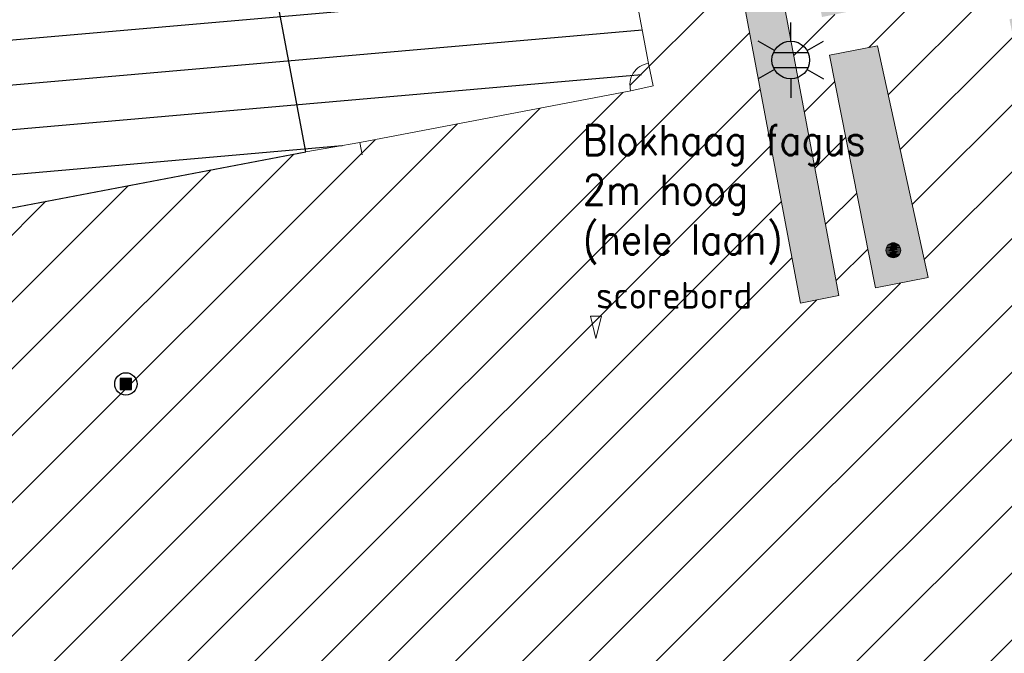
# Model space of a CAD drawing. Header units: metres. Extents: x 102852 to 106916, y 385458 to 392749.
# Tile 34 of 68: x 104610 to 104643, y 386174 to 386196. Entities that reach past the tile are written whole.
import ezdxf
from ezdxf.enums import TextEntityAlignment as Align

# ---------------------------------------------------------------- set-up
doc = ezdxf.new("R2010")
doc.units = ezdxf.units.M
for name, color, linetype, lineweight in [('0-GRAS OM SPORTVELDEN', 2, 'Continuous', 30), ('0-GRAS SPORTVELDEN', 3, 'Continuous', 30), ('0-HAAG', 82, 'Continuous', 30), ('0-VERHARDING', 5, 'Continuous', 30), ('_alg-maatvoering', 7, 'Continuous', 0), ('B-WE-GR-GROND-S', 32, 'Continuous', 30), ('B-WE-GR-STRUIK-G', 90, 'Continuous', 13), ('B-WE-IE-MEUBILAIR_WEGMEUBILAIR-S', 7, 'Continuous', 30), ('B-WE-IE-OV-LICHTMAST-S', 40, 'Continuous', 30), ('B-WE-VH-KANTVERHARDING-G', 60, 'Continuous', 13), ('B-WE-VW-MARKERING_LANGS_STREEP_DOORGETROKKEN-G', 7, 'Continuous', 13), ('Bomen', 84, 'Continuous', 0), ('X-XX-AL-TEKST_ALGEMEEN-T', 1, 'Continuous', 13)]:
    doc.layers.add(name, color=color, linetype=linetype, lineweight=lineweight)
doc.styles.add('arial', font='arial.ttf')
doc.styles.add('NLCS-ISO', font='NLCS-ISO.ttf')
doc.styles.add('NLCS-ISO-M200-T25', font='NLCS-ISO.ttf', dxfattribs={"height": 0.5})

# ---------------------------------------------------------------- blocks, each defined once
blk = doc.blocks.new('B-SIE-WEG_LICHTMAST-SO_2')
at = {"ltscale": 0.1}
for p, q in [((0, 1.266), (0, 2.531)), ((-1.096, 0.633), (-2.192, 1.266)), ((1.096, 0.633), (2.192, 1.266)), ((-1.096, -0.633), (-2.192, -1.266)), ((1.096, -0.633), (2.192, -1.266)), ((0, -1.266), (0, -2.531))]:
    blk.add_line(p, q, dxfattribs=at)
at = {"flags": 128}
for points in [[(-1.163, 0.5), (1.163, 0.5)], [(-1.163, -0.5), (1.163, -0.5)]]:
    blk.add_lwpolyline(points, dxfattribs=at)
at = {"ltscale": 0.1}
blk.add_circle((0, 0), 1.266, dxfattribs=at)
at = {"style": 'NLCS-ISO'}
blk.add_attdef('TYPE', text='', height=1.8, dxfattribs=at).set_placement((0, 2.531), align=Align.BOTTOM_CENTER)
blk = doc.blocks.new('opmerking')
at = {"layer": 'X-XX-AL-TEKST_ALGEMEEN-T'}
for p, q in [((-0.375, 1.5), (0, 0)), ((0.375, 1.5), (-0.375, 1.5)), ((0.375, 1.5), (0, 0))]:
    blk.add_line(p, q, dxfattribs=at)
blk = doc.blocks.new('opmerkingen_1')
at = {"layer": 'B-WE-GR-GROND-S'}
blk.add_blockref('opmerking', (0, 0), dxfattribs=at)
at = {"layer": 'X-XX-AL-TEKST_ALGEMEEN-T', "color": 7, "style": 'NLCS-ISO-M200-T25'}
blk.add_attdef('OPMERKINGEN', (0, 0), '', height=1.8, dxfattribs=at)
blk = doc.blocks.new('SIE-WEG_PAAL_VAST_2')
blk.add_hatch(color=256).paths.add_polyline_path([(-0.375, -0.374), (-0.375, 0.374), (0.373, 0.374), (0.373, -0.374)])
blk.add_circle((0, 0), 0.75)
blk.add_3dface([(0.373, 0.374), (-0.375, 0.374), (-0.375, -0.374), (0.373, -0.374)])
at = {"style": 'NLCS-ISO'}
blk.add_attdef('TYPE', (0, 0), '', height=1.75, dxfattribs=at)
blk = doc.blocks.new('MPOLYGON_510')
at = {"layer": 'Bomen', "flags": 128}
for points in [[(104639.439, 386187.824), (104639.434, 386187.775), (104639.934, 386187.775)], [(104639.453, 386187.871), (104639.439, 386187.824), (104639.929, 386187.824)], [(104639.439, 386187.824), (104639.929, 386187.824), (104639.934, 386187.775)], [(104639.476, 386187.914), (104639.453, 386187.871), (104639.915, 386187.871)], [(104639.453, 386187.871), (104639.915, 386187.871), (104639.929, 386187.824)], [(104639.507, 386187.952), (104639.476, 386187.914), (104639.892, 386187.914)], [(104639.476, 386187.914), (104639.892, 386187.914), (104639.915, 386187.871)], [(104639.545, 386187.983), (104639.507, 386187.952), (104639.861, 386187.952)], [(104639.507, 386187.952), (104639.861, 386187.952), (104639.892, 386187.914)], [(104639.588, 386188.006), (104639.545, 386187.983), (104639.823, 386187.983)], [(104639.545, 386187.983), (104639.823, 386187.983), (104639.861, 386187.952)], [(104639.635, 386188.02), (104639.588, 386188.006), (104639.78, 386188.006)], [(104639.588, 386188.006), (104639.78, 386188.006), (104639.823, 386187.983)], [(104639.684, 386188.025), (104639.635, 386188.02), (104639.733, 386188.02)], [(104639.635, 386188.02), (104639.733, 386188.02), (104639.78, 386188.006)], [(104639.434, 386187.775), (104639.439, 386187.726), (104639.929, 386187.726)], [(104639.434, 386187.775), (104639.934, 386187.775), (104639.929, 386187.726)], [(104639.439, 386187.726), (104639.453, 386187.679), (104639.915, 386187.679)], [(104639.439, 386187.726), (104639.929, 386187.726), (104639.915, 386187.679)], [(104639.453, 386187.679), (104639.476, 386187.636), (104639.892, 386187.636)], [(104639.453, 386187.679), (104639.915, 386187.679), (104639.892, 386187.636)], [(104639.476, 386187.636), (104639.507, 386187.598), (104639.861, 386187.598)], [(104639.476, 386187.636), (104639.892, 386187.636), (104639.861, 386187.598)], [(104639.507, 386187.598), (104639.545, 386187.567), (104639.823, 386187.567)], [(104639.507, 386187.598), (104639.861, 386187.598), (104639.823, 386187.567)], [(104639.545, 386187.567), (104639.588, 386187.544), (104639.78, 386187.544)], [(104639.545, 386187.567), (104639.823, 386187.567), (104639.78, 386187.544)], [(104639.588, 386187.544), (104639.635, 386187.53), (104639.733, 386187.53)], [(104639.588, 386187.544), (104639.78, 386187.544), (104639.733, 386187.53)], [(104639.635, 386187.53), (104639.733, 386187.53), (104639.684, 386187.525)]]:
    blk.add_lwpolyline(points, close=True, dxfattribs=at)
at = {"layer": 'Bomen', "color": 74, "true_color": 0x55aa00, "flags": 128}
for points in [[(104639.434, 386187.775), (104639.439, 386187.824)], [(104639.439, 386187.824), (104639.453, 386187.871)], [(104639.453, 386187.871), (104639.476, 386187.914)], [(104639.476, 386187.914), (104639.507, 386187.952)], [(104639.507, 386187.952), (104639.545, 386187.983)], [(104639.545, 386187.983), (104639.588, 386188.006)], [(104639.588, 386188.006), (104639.635, 386188.02)], [(104639.635, 386188.02), (104639.684, 386188.025)], [(104639.684, 386188.025), (104639.733, 386188.02)], [(104639.733, 386188.02), (104639.78, 386188.006)], [(104639.78, 386188.006), (104639.823, 386187.983)], [(104639.823, 386187.983), (104639.861, 386187.952)], [(104639.861, 386187.952), (104639.892, 386187.914)], [(104639.892, 386187.914), (104639.915, 386187.871)], [(104639.915, 386187.871), (104639.929, 386187.824)], [(104639.929, 386187.824), (104639.934, 386187.775)], [(104639.439, 386187.726), (104639.434, 386187.775)], [(104639.453, 386187.679), (104639.439, 386187.726)], [(104639.476, 386187.636), (104639.453, 386187.679)], [(104639.507, 386187.598), (104639.476, 386187.636)], [(104639.545, 386187.567), (104639.507, 386187.598)], [(104639.588, 386187.544), (104639.545, 386187.567)], [(104639.635, 386187.53), (104639.588, 386187.544)], [(104639.684, 386187.525), (104639.635, 386187.53)], [(104639.733, 386187.53), (104639.684, 386187.525)], [(104639.78, 386187.544), (104639.733, 386187.53)], [(104639.823, 386187.567), (104639.78, 386187.544)], [(104639.861, 386187.598), (104639.823, 386187.567)], [(104639.892, 386187.636), (104639.861, 386187.598)], [(104639.915, 386187.679), (104639.892, 386187.636)], [(104639.929, 386187.726), (104639.915, 386187.679)], [(104639.934, 386187.775), (104639.929, 386187.726)]]:
    blk.add_lwpolyline(points, dxfattribs=at)
at = {"layer": 'Bomen'}
for points in [[(104639.439, 386187.824), (104639.434, 386187.775), (104639.934, 386187.775)], [(104639.453, 386187.871), (104639.439, 386187.824), (104639.929, 386187.824)], [(104639.439, 386187.824), (104639.929, 386187.824), (104639.934, 386187.775)], [(104639.476, 386187.914), (104639.453, 386187.871), (104639.915, 386187.871)], [(104639.453, 386187.871), (104639.915, 386187.871), (104639.929, 386187.824)], [(104639.507, 386187.952), (104639.476, 386187.914), (104639.892, 386187.914)], [(104639.476, 386187.914), (104639.892, 386187.914), (104639.915, 386187.871)], [(104639.545, 386187.983), (104639.507, 386187.952), (104639.861, 386187.952)], [(104639.507, 386187.952), (104639.861, 386187.952), (104639.892, 386187.914)], [(104639.588, 386188.006), (104639.545, 386187.983), (104639.823, 386187.983)], [(104639.545, 386187.983), (104639.823, 386187.983), (104639.861, 386187.952)], [(104639.635, 386188.02), (104639.588, 386188.006), (104639.78, 386188.006)], [(104639.588, 386188.006), (104639.78, 386188.006), (104639.823, 386187.983)], [(104639.684, 386188.025), (104639.635, 386188.02), (104639.733, 386188.02)], [(104639.635, 386188.02), (104639.733, 386188.02), (104639.78, 386188.006)]]:
    blk.add_solid(points, dxfattribs=at)
at = {"layer": 'Bomen', "extrusion": (0, 0, -1)}
for points in [[(-104639.434, 386187.775), (-104639.439, 386187.726), (-104639.929, 386187.726)], [(-104639.434, 386187.775), (-104639.934, 386187.775), (-104639.929, 386187.726)], [(-104639.439, 386187.726), (-104639.453, 386187.679), (-104639.915, 386187.679)], [(-104639.439, 386187.726), (-104639.929, 386187.726), (-104639.915, 386187.679)], [(-104639.453, 386187.679), (-104639.476, 386187.636), (-104639.892, 386187.636)], [(-104639.453, 386187.679), (-104639.915, 386187.679), (-104639.892, 386187.636)], [(-104639.476, 386187.636), (-104639.507, 386187.598), (-104639.861, 386187.598)], [(-104639.476, 386187.636), (-104639.892, 386187.636), (-104639.861, 386187.598)], [(-104639.507, 386187.598), (-104639.545, 386187.567), (-104639.823, 386187.567)], [(-104639.507, 386187.598), (-104639.861, 386187.598), (-104639.823, 386187.567)], [(-104639.545, 386187.567), (-104639.588, 386187.544), (-104639.78, 386187.544)], [(-104639.545, 386187.567), (-104639.823, 386187.567), (-104639.78, 386187.544)], [(-104639.588, 386187.544), (-104639.635, 386187.53), (-104639.733, 386187.53)], [(-104639.588, 386187.544), (-104639.78, 386187.544), (-104639.733, 386187.53)], [(-104639.635, 386187.53), (-104639.733, 386187.53), (-104639.684, 386187.525)]]:
    blk.add_solid(points, dxfattribs=at)

msp = doc.modelspace()

# ---------------------------------------------------------------- hatches: boundary and pattern name
at = {"layer": '0-GRAS OM SPORTVELDEN', "ltscale": 0.2}
h = msp.add_hatch(dxfattribs=at)
h.set_pattern_fill('ANSI31', color=256, scale=0.1, style=0, pattern_type=2)
h.set_pattern_definition([(45, (0.0001, -2e-20), (-1.122532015, 1.122532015), [])])
h.paths.add_polyline_path([(104619.488, 386300.894), (104617.652, 386300.288), (104617.502, 386300.157), (104619.581, 386289.956), (104621.264, 386290.236), (104621.247, 386290.337)], flags=17)
h.paths.add_polyline_path([(104557.247, 386214.543), (104555.442, 386214.935), (104553.73, 386215.629), (104552.161, 386216.604), (104550.781, 386217.831), (104552.019, 386210.717), (104528.482, 386184.038), (104528.455, 386183.938), (104530.486, 386175.135), (104530.88, 386174.045), (104532.1, 386170.641), (104534.504, 386166.088), (104537.31, 386161.945), (104539.961, 386159.918), (104544.683, 386157.74), (104549.448, 386156.066), (104553.504, 386155.407), (104556.628, 386155.983), (104558.928, 386157.469), (104562.25, 386160.578), (104563.42, 386161.783), (104565.633, 386163.492), (104567.861, 386164.791), (104569.908, 386165.507), (104572.419, 386165.771), (104576.253, 386165.57), (104580.316, 386165.349), (104586.226, 386164.913), (104590.978, 386164.572), (104595.3, 386164.329), (104596.59, 386160.217), (104598.518, 386154.429), (104608.633, 386157.538), (104608.3, 386158.621), (104616.694, 386161.244), (104627.633, 386164.579), (104635.788, 386167.129), (104643.916, 386169.54), (104644.019, 386169.245), (104649.315, 386168.762), (104652.746, 386169.712), (104657.921, 386171.026), (104661.665, 386170.595), (104670.177, 386171.463), (104687.459, 386176.939), (104698.239, 386179.646), (104708.52, 386182.898), (104712.077, 386184.804), (104717.329, 386186.1), (104723.233, 386191.094), (104724.615, 386190.53), (104726.555, 386187.927), (104726.69, 386186.856), (104728.791, 386186.85), (104728.195, 386187.814), (104723.035, 386216.097), (104723.258, 386216.294), (104717.942, 386245.277), (104717.449, 386245.209), (104713.823, 386265.411), (104728.055, 386267.938), (104728.576, 386270.771), (104724.981, 386291.15), (104724.513, 386293.919), (104720.809, 386291.521), (104717.746, 386291.349), (104716.632, 386292.004), (104714.389, 386296.35), (104712.249, 386303.881), (104708.254, 386313.042), (104706.534, 386312.462), (104704.171, 386312.716), (104701.309, 386316.197), (104699.228, 386319.799), (104698.398, 386322.942), (104698.511, 386324.932), (104699.439, 386326.147), (104706.229, 386327.629), (104702.869, 386328.011), (104699.763, 386330.963), (104699.346, 386329.98), (104697.939, 386329.455), (104696.532, 386329.623), (104695.103, 386331.308), (104691.58, 386332.037), (104687.031, 386332.689), (104684.41, 386333.009), (104677.492, 386333.005), (104671.521, 386332.808), (104664.236, 386331.939), (104660.846, 386331.794), (104659.078, 386332.035), (104658.298, 386334.163), (104654.263, 386333.646), (104652.54, 386333.403), (104646.779, 386332.606), (104648.982, 386332.637), (104649.372, 386331.308), (104620.271, 386326.782), (104624.808, 386304.255), (104626.392, 386304.589), (104626.706, 386303.023), (104628.473, 386293.179), (104628.423, 386293.173), (104631.096, 386278.671), (104631.233, 386277.935), (104632.063, 386278.074), (104632.07, 386277.973), (104632.481, 386278.019), (104633.013, 386275.276), (104632.589, 386275.211), (104632.606, 386275.134), (104631.783, 386274.985), (104635.397, 386255.604), (104636.281, 386255.703), (104636.321, 386255.549), (104636.643, 386255.626), (104637.162, 386252.923), (104636.817, 386252.859), (104636.809, 386252.762), (104635.967, 386252.55), (104636.142, 386251.61), (104641.272, 386223.539), (104643.237, 386212.575), (104642.187, 386212.378), (104642.798, 386208.809), (104641.119, 386208.47), (104638.937, 386219.309), (104641.098, 386219.744), (104640.476, 386223.387), (104635.515, 386250.543), (104630.302, 386278.562), (104627.655, 386293.02), (104627.597, 386293.013), (104625.821, 386302.863), (104619.038, 386301.493), (104616.605, 386299.377), (104637.859, 386186.261), (104636.566, 386185.994), (104615.422, 386298.405), (104580.881, 386294.064), (104550.723, 386286.423), (104547.944, 386283.728), (104547.321, 386282.502), (104546.94, 386281.181), (104546.815, 386279.811), (104546.949, 386278.443), (104553.415, 386243.828), (104554.541, 386244.055), (104555.72, 386237.614), (104554.924, 386237.468), (104557.756, 386222.506), (104558.575, 386222.691), (104559.773, 386216.223), (104558.604, 386215.983), (104565.256, 386180.773), (104569.235, 386175.804), (104567.962, 386174.803), (104563.711, 386180.181)])
h.paths.add_polyline_path([(104569.66, 386181.657), (104578.662, 386183.328), (104580.572, 386183.7), (104577.579, 386199.749), (104590.208, 386202.154, -0.491164), (104604.192, 386204.778), (104616.946, 386207.149), (104619.968, 386191.083), (104621.783, 386191.39), (104630.879, 386193.124, -0.467531), (104631.471, 386194.047), (104622.378, 386242.456), (104599.783, 386238.156, -0.04693), (104599.939, 386236.488, -0.910346), (104582.209, 386234.82), (104582.177, 386234.814), (104559.582, 386230.488), (104568.666, 386182.226, -0.430584)], flags=17)
h.paths.add_polyline_path([(104577.78, 386268.386), (104591.732, 386271.027, -0.481268)])
h.paths.add_polyline_path([(104635.317, 386206.146), (104637.213, 386206.497), (104639.157, 386195.983), (104637.291, 386195.607)], flags=17)
h.paths.add_polyline_path([(104637.546, 386194.328), (104639.156, 386194.644), (104640.857, 386186.857), (104639.083, 386186.508)], flags=17)
h.paths.add_polyline_path([(104635.063, 386207.561), (104633.263, 386217.596), (104634.882, 386217.975), (104636.886, 386207.888)], flags=17)
h.paths.add_polyline_path([(104632.997, 386219.085), (104630.948, 386229.833), (104632.53, 386230.217), (104634.715, 386219.413)], flags=17)
h.paths.add_polyline_path([(104641.238, 386207.115), (104643.226, 386207.448), (104644.972, 386197.019), (104643.318, 386196.742)], flags=17)
h.paths.add_polyline_path([(104643.581, 386195.53), (104645.202, 386195.914), (104646.271, 386188.982), (104644.987, 386188.661)], flags=17)
h.paths.add_polyline_path([(104630.679, 386231.275), (104628.426, 386241.654), (104630.355, 386242.073), (104632.224, 386231.61)], flags=17)
h.paths.add_polyline_path([(104638.766, 386220.264), (104636.773, 386231.004), (104638.744, 386231.431), (104640.665, 386220.601)], flags=17)
h.paths.add_polyline_path([(104628.248, 386242.948), (104626.345, 386253.51), (104628.159, 386253.847), (104630.113, 386243.345)], flags=17)
h.paths.add_polyline_path([(104636.646, 386232.079), (104634.612, 386242.696), (104636.432, 386243.045), (104638.472, 386232.43)], flags=17)
h.paths.add_polyline_path([(104648.466, 386208.066), (104687.473, 386215.293), (104692.955, 386185.899), (104653.831, 386178.845)], flags=17)
h.paths.add_polyline_path([(104646.842, 386216.915), (104646.669, 386217.631), (104637.738, 386266.027), (104628.859, 386314.453), (104628.712, 386315.25), (104629.447, 386315.388), (104638.62, 386317.098), (104640.32, 386317.415), (104651.131, 386319.386), (104656.42, 386320.36), (104663.754, 386321.648), (104669.038, 386322.663), (104679.818, 386324.611), (104681.73, 386324.98), (104690.753, 386326.632), (104691.509, 386326.771), (104691.655, 386326.057), (104700.614, 386277.511), (104709.519, 386229.3), (104709.657, 386228.519), (104708.928, 386228.36), (104699.853, 386226.674), (104697.969, 386226.321), (104687.217, 386224.365), (104681.88, 386223.362), (104674.552, 386222.009), (104669.315, 386221.059), (104658.429, 386219.044), (104656.759, 386218.72), (104647.632, 386217.06)], flags=17)
h.paths.add_polyline_path([(104634.345, 386243.837), (104632.355, 386254.667), (104634.12, 386254.991), (104636.121, 386244.243), (104636.135, 386244.17)], flags=17)
h.paths.add_polyline_path([(104626.331, 386254.635), (104624.174, 386265.283), (104625.981, 386265.745), (104628.017, 386254.979)], flags=17)
h.paths.add_polyline_path([(104632.159, 386255.673), (104630.143, 386266.382), (104631.658, 386266.667), (104634.03, 386256.093)], flags=17)
h.paths.add_polyline_path([(104623.867, 386266.414), (104621.916, 386277.016), (104623.622, 386277.33), (104625.67, 386266.763)], flags=17)
h.paths.add_polyline_path([(104668.206, 386237.514, -0.485412), (104682.469, 386240.143)])
h.paths.add_polyline_path([(104629.954, 386267.607), (104628.137, 386277.879), (104629.494, 386278.14), (104631.472, 386267.876)], flags=17)
h.paths.add_polyline_path([(104621.645, 386278.086), (104619.722, 386288.871), (104621.453, 386289.087), (104623.424, 386278.491), (104623.437, 386278.419)], flags=17)
h.paths.add_polyline_path([(104660.293, 386271.815, -1), (104678.213, 386271.815, -0.914044), (104660.437, 386270.215), (104660.36, 386270.201), (104660.437, 386270.215, -0.044914)])
h.paths.add_polyline_path([(104627.842, 386279.112), (104625.592, 386289.991), (104627.419, 386290.418), (104629.231, 386279.353)], flags=17)
h.paths.add_polyline_path([(104625.394, 386291.012), (104623.236, 386302.165), (104625.238, 386302.527), (104627.252, 386291.396), (104627.26, 386291.35)], flags=17)
h.paths.add_polyline_path([(104655.991, 386303.602), (104670.244, 386306.217, -0.498792)])
h.paths.add_polyline_path([(104722.69, 386211.573), (104723.086, 386211.638), (104727.43, 386187.892), (104727.038, 386187.909)], flags=17)
h.paths.add_polyline_path([(104722.318, 386213.813), (104716.662, 386244.718), (104713.027, 386265.248), (104713.426, 386265.372), (104717.108, 386244.842), (104722.769, 386213.936)], flags=17)
h.paths.add_polyline_path([(104613.246, 386291.062, -0.540709), (104612.327, 386291.628), (104603.24, 386289.898), (104601.417, 386289.578), (104604.456, 386273.445), (104591.732, 386271.027, -0.481268), (104577.78, 386268.386), (104565.044, 386265.992), (104562.003, 386282.049), (104560.095, 386281.71), (104551.049, 386279.985, -0.419907), (104550.459, 386279.065), (104559.582, 386230.488), (104582.209, 386234.82, -0.046929), (104582.053, 386236.488, -0.910346), (104599.783, 386238.156), (104599.815, 386238.162), (104622.378, 386242.456)], flags=17)
h.paths.add_polyline_path([(104601.417, 386289.578), (104590.561, 386287.518), (104591.539, 386282.21), (104573.771, 386278.868), (104572.715, 386284.094), (104562.003, 386282.049), (104565.044, 386265.992), (104577.78, 386268.386), (104591.732, 386271.027), (104604.456, 386273.445)])
h.paths.add_polyline_path([(104590.561, 386287.518), (104585.344, 386286.549), (104578.052, 386285.182), (104572.715, 386284.094), (104573.771, 386278.868), (104591.539, 386282.21)])
h.paths.add_polyline_path([(104582.053, 386236.488, 0.046929), (104582.209, 386234.82, 0.910349), (104599.939, 386236.488, 0.04693), (104599.783, 386238.156, 0.910347)], flags=17)
h.paths.add_polyline_path([(104616.946, 386207.149), (104604.192, 386204.778), (104590.208, 386202.154), (104577.579, 386199.749), (104580.572, 386183.7), (104591.345, 386185.689), (104590.311, 386190.997), (104608.139, 386194.309), (104609.158, 386189.023), (104619.968, 386191.083)])
h.paths.add_polyline_path([(104608.139, 386194.309), (104590.311, 386190.997), (104591.345, 386185.689), (104596.617, 386186.678), (104603.91, 386187.998), (104609.158, 386189.023)])
h.paths.add_polyline_path([(104590.208, 386202.154), (104604.192, 386204.778, 0.491164)])
h.paths.add_polyline_path([(104678.213, 386271.815, 0.044914), (104678.069, 386273.415), (104660.437, 386270.215, 0.914032)])
h.paths.add_polyline_path([(104660.293, 386271.815, 0.044914), (104660.437, 386270.215), (104678.069, 386273.415, 0.914032)])
h.paths.add_polyline_path([(104670.244, 386306.217), (104655.991, 386303.602, 0.498792)])
h.paths.add_polyline_path([(104668.206, 386237.514), (104682.469, 386240.143, 0.485412)])
h.paths.add_polyline_path([(104573.864, 386333.332), (104584.207, 386326.323), (104587.037, 386324.081), (104575.446, 386312.728), (104546.85, 386284.901), (104546.076, 386283.641), (104545.53, 386282.267), (104545.228, 386280.819), (104545.178, 386280.819), (104545.178, 386279.341), (104545.383, 386277.877), (104550.751, 386248.556), (104550.739, 386247.813), (104545.319, 386235.152), (104548.264, 386217.845), (104549.399, 386211.516), (104527.935, 386187.074), (104527.063, 386194.071), (104526.574, 386199.783), (104527.01, 386211.525), (104527.882, 386218.276), (104529.665, 386226.88), (104532.672, 386238.831), (104535.734, 386248.903), (104538.17, 386256.427), (104540.006, 386262.848), (104540.44, 386266.318), (104540.605, 386274.672), (104542.075, 386280.64), (104544.403, 386286.002), (104547.111, 386291.108), (104550.364, 386294.7), (104558.507, 386307.287), (104560.024, 386312.014), (104569.567, 386326.774), (104572.69, 386331.525)])
at = {"layer": '0-GRAS SPORTVELDEN'}
h = msp.add_hatch(dxfattribs=at)
h.set_pattern_fill('HATCH', color=256, scale=0.1, style=0, pattern_type=2)
h.set_pattern_definition([(5, (104621.2093, 386231.9453), (-0.130734, 1.494292), [])])
h.paths.add_polyline_path([(104560.095, 386281.71), (104551.049, 386279.985), (104550.459, 386279.065), (104559.582, 386230.488), (104568.667, 386182.219), (104569.66, 386181.657), (104578.662, 386183.328), (104580.572, 386183.7), (104591.345, 386185.689), (104596.617, 386186.678), (104603.91, 386187.998), (104609.158, 386189.023), (104619.968, 386191.083), (104621.783, 386191.39), (104630.879, 386193.124), (104631.471, 386194.047), (104622.378, 386242.456), (104613.246, 386291.062), (104612.327, 386291.628), (104603.24, 386289.898), (104601.417, 386289.578), (104590.561, 386287.518), (104585.344, 386286.549), (104578.052, 386285.182), (104572.715, 386284.094), (104562.003, 386282.049)])
at = {"layer": '0-HAAG', "ltscale": 0.2, "true_color": 0x136734}
h = msp.add_hatch(color=116, dxfattribs=at)
h.paths.add_polyline_path([(104639.083, 386186.508), (104637.546, 386194.328), (104639.156, 386194.644), (104640.857, 386186.857)])
h.paths.add_polyline_path([(104644.987, 386188.661), (104643.581, 386195.53), (104645.202, 386195.914), (104646.271, 386188.982)])
h.paths.add_polyline_path([(104643.318, 386196.742), (104641.238, 386207.115), (104643.226, 386207.448), (104644.972, 386197.019)])
h.paths.add_polyline_path([(104637.291, 386195.607), (104635.317, 386206.146), (104637.213, 386206.497), (104639.133, 386196.114), (104639.142, 386195.98)])
h.paths.add_polyline_path([(104635.063, 386207.561), (104633.263, 386217.596), (104634.882, 386217.975), (104636.886, 386207.888)])
h.paths.add_polyline_path([(104641.119, 386208.47), (104638.937, 386219.309), (104641.098, 386219.744), (104642.35, 386212.409), (104642.187, 386212.378), (104642.798, 386208.809)])
h.paths.add_polyline_path([(104638.766, 386220.264), (104636.773, 386231.004), (104638.744, 386231.431), (104640.665, 386220.601)])
h.paths.add_polyline_path([(104632.997, 386219.085), (104630.948, 386229.833), (104632.53, 386230.217), (104634.715, 386219.413)])
h.paths.add_polyline_path([(104630.679, 386231.275), (104628.426, 386241.654), (104630.355, 386242.073), (104632.224, 386231.61)])
h.paths.add_polyline_path([(104636.646, 386232.079), (104634.612, 386242.696), (104636.432, 386243.045), (104638.472, 386232.43)])
h.paths.add_polyline_path([(104634.345, 386243.837), (104632.355, 386254.667), (104634.12, 386254.991), (104636.121, 386244.243), (104636.135, 386244.17)])
h.paths.add_polyline_path([(104628.248, 386242.948), (104626.345, 386253.51), (104628.159, 386253.847), (104630.113, 386243.345)])
h.paths.add_polyline_path([(104626.331, 386254.635), (104624.174, 386265.283), (104625.981, 386265.745), (104628.017, 386254.979)])
h.paths.add_polyline_path([(104632.159, 386255.673), (104630.143, 386266.382), (104631.658, 386266.667), (104634.03, 386256.093)])
h.paths.add_polyline_path([(104629.954, 386267.607), (104628.137, 386277.879), (104629.494, 386278.14), (104631.472, 386267.876)])
h.paths.add_polyline_path([(104623.867, 386266.414), (104621.916, 386277.016), (104623.622, 386277.33), (104625.67, 386266.763)])
h.paths.add_polyline_path([(104621.645, 386278.086), (104619.722, 386288.871), (104621.453, 386289.087), (104623.424, 386278.491), (104623.437, 386278.419)])
h.paths.add_polyline_path([(104627.842, 386279.112), (104625.592, 386289.991), (104627.419, 386290.418), (104629.231, 386279.353)])
h.paths.add_polyline_path([(104625.394, 386291.012), (104623.236, 386302.165), (104625.238, 386302.527), (104627.252, 386291.396), (104627.26, 386291.35)])
h.paths.add_polyline_path([(104619.581, 386289.956), (104617.502, 386300.157), (104617.652, 386300.288), (104619.488, 386300.894), (104621.247, 386290.337), (104621.264, 386290.236)])
at = {"layer": '0-VERHARDING', "ltscale": 0.2, "true_color": 0x939598}
msp.add_hatch(color=252, dxfattribs=at).paths.add_polyline_path([(104636.566, 386185.994), (104615.422, 386298.405), (104616.605, 386299.377), (104637.859, 386186.261)])

# ---------------------------------------------------------------- linework, layer by layer
at = {"layer": '0-GRAS OM SPORTVELDEN', "flags": 128}
msp.add_lwpolyline([(104616.946, 386207.149), (104604.192, 386204.778), (104590.208, 386202.154), (104577.579, 386199.749), (104580.572, 386183.7), (104591.345, 386185.689), (104590.311, 386190.997), (104608.139, 386194.309), (104609.158, 386189.023), (104619.968, 386191.083)], close=True, dxfattribs=at)
at = {"layer": 'B-WE-GR-STRUIK-G'}
msp.add_3dface([(104639.083, 386186.508), (104640.857, 386186.857), (104639.156, 386194.644), (104637.546, 386194.328)], dxfattribs=at)
at = {"layer": 'B-WE-VH-KANTVERHARDING-G', "flags": 128}
for points in [[(104616.605, 386299.377), (104637.859, 386186.261)], [(104558.604, 386215.983), (104559.773, 386216.223), (104558.575, 386222.691), (104557.756, 386222.506), (104554.924, 386237.468), (104555.72, 386237.614), (104554.541, 386244.055), (104553.415, 386243.828), (104546.949, 386278.443), (104546.815, 386279.811), (104546.94, 386281.181), (104547.321, 386282.502), (104547.944, 386283.728), (104550.723, 386286.423), (104580.881, 386294.064), (104615.422, 386298.405), (104636.566, 386185.994), (104637.859, 386186.261)]]:
    msp.add_lwpolyline(points, dxfattribs=at)
at = {"layer": 'B-WE-VW-MARKERING_LANGS_STREEP_DOORGETROKKEN-G', "flags": 128}
for points in [[(104603.24, 386289.898), (104612.327, 386291.628), (104613.099, 386291.737), (104613.246, 386291.062), (104622.378, 386242.456), (104631.471, 386194.047), (104631.628, 386193.298), (104630.879, 386193.124), (104621.783, 386191.39), (104619.968, 386191.083), (104609.158, 386189.023)], [(104619.968, 386191.083), (104616.946, 386207.149), (104604.192, 386204.778), (104590.208, 386202.154), (104577.579, 386199.749), (104580.572, 386183.7)], [(104621.783, 386191.39), (104621.856, 386190.98)]]:
    msp.add_lwpolyline(points, dxfattribs=at)
at = {"layer": 'B-WE-VW-MARKERING_LANGS_STREEP_DOORGETROKKEN-G'}
msp.add_arc((104631.561, 386193.338), 0.715, 97.2094, 197.4395, dxfattribs=at)

# ---------------------------------------------------------------- block references
at = {"layer": 'B-WE-IE-MEUBILAIR_WEGMEUBILAIR-S', "xscale": 0.5, "yscale": 0.5, "zscale": 0.5, "rotation": 360}
msp.add_blockref('SIE-WEG_PAAL_VAST_2', (104613.931, 386183.286), dxfattribs=at)
at = {"layer": 'B-WE-IE-OV-LICHTMAST-S', "xscale": 0.5, "yscale": 0.5, "zscale": 0.5, "rotation": 360}
msp.add_blockref('B-SIE-WEG_LICHTMAST-SO_2', (104636.243, 386194.163), dxfattribs=at)
at = {"layer": 'Bomen', "rotation": 360}
msp.add_blockref('MPOLYGON_510', (0, 0, 0.134), dxfattribs=at)
at = {"layer": 'X-XX-AL-TEKST_ALGEMEEN-T'}
ref = msp.add_blockref('opmerkingen_1', (104629.707, 386184.812), dxfattribs=dict(at, xscale=0.5, yscale=0.5, zscale=0.5, rotation=360))
ref.add_attrib('OPMERKINGEN', 'scorebord', (104629.707, 386185.812), dxfattribs={"color": 7, "height": 0.9, "style": 'NLCS-ISO-M200-T25'})

# ---------------------------------------------------------------- texts
at = {"layer": '_alg-maatvoering', "insert": (104629.263, 386191.971), "char_height": 1, "attachment_point": 1, "style": 'arial'}
msp.add_mtext('\\FSTANDARD;Blokhaag fagus \\P2m hoog\\P(hele laan)', dxfattribs=at)

doc.saveas('drawing.dxf')
